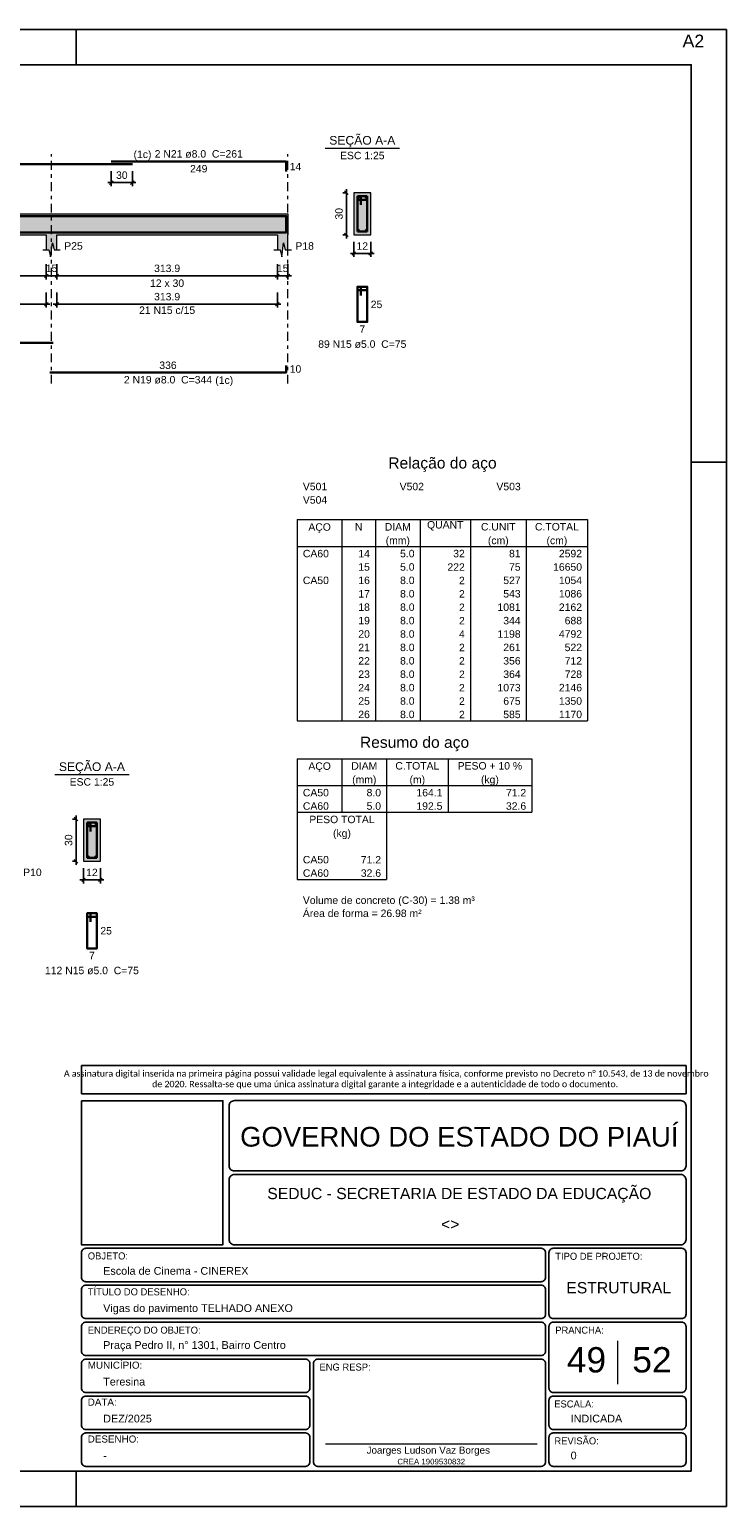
# Model space of a CAD drawing. Header units: millimetres. Extents: x 0 to 59.4, y 0 to 42.
# Tile 4 of 4: x 39.6 to 59.4, y 0 to 42. Entities that reach past the tile are written whole.
import ezdxf

# ---------------------------------------------------------------- set-up
doc = ezdxf.new("R2010")
doc.units = ezdxf.units.MM
doc.header["$MEASUREMENT"] = 0
doc.linetypes.add('DASHDOT', pattern=[2.54, 1.27, -0.635, 0, -0.635])
doc.linetypes.add('NULL', pattern=[0])
doc.layers.get('0').update_dxf_attribs({"lineweight": 18})
for name, color, linetype, lineweight in [('Descrição da armadura', 7, 'Continuous', 0), ('DT-Barras na forma', 2, 'Continuous', 30), ('DT-Barras no corte', 5, 'Continuous', 5), ('DT-Barras rebatidas', 2, 'Continuous', 30), ('DT-Cotas', 9, 'Continuous', 5), ('DT-Forma', 5, 'Continuous', 5), ('DT-Hachura forma vigas', 254, 'Continuous', 5), ('DT-Hachura seção vigas', 254, 'Continuous', 5), ('DT-Pontilhado', 9, 'DASHDOT', 5), ('DT-Relação do aço', 9, 'Continuous', 5), ('DT-Textos', 7, 'Continuous', 5), ('Nível 1', 7, 'Continuous', 0), ('Textos', 7, 'Continuous', 9), ('Textos armaduras', 7, 'Continuous', 0)]:
    doc.layers.add(name, color=color, linetype=linetype, lineweight=lineweight)
for name, color, linetype in [('Pena 01', 1, 'Continuous'), ('SEDUC_MARF', 1, 'Continuous'), ('SEDUC_MARGG', 7, 'Continuous'), ('SEDUC_TXT01', 1, 'Continuous'), ('SEDUC_TXT02', 2, 'Continuous'), ('SEDUC_TXT05', 5, 'Continuous')]:
    doc.layers.add(name, color=color, linetype=linetype)
doc.styles.add('Arial', font='txt')
doc.styles.add('Calibri', font='txt')
doc.styles.add('TwCenMT', font='txt')
doc.dimstyles.new('UM_25.000000', dxfattribs={"dimtxt": 0.18, "dimasz": 0.1, "dimexe": 0.1, "dimexo": 0.2, "dimgap": 0, "dimtad": 1, "dimtih": 1, "dimtoh": 1, "dimdec": 1, "dimlfac": 25, "dimzin": 0, "dimdsep": 46, "dimtxsty": 'Standard', "dimcen": 0.09, "dimdle": 0.1, "dimadec": 1, "dimazin": 2, "dimtfac": 1, "dimtdec": 4, "dimtofl": 0, "dimtmove": 0, "dimatfit": 3, "dimfxl": 1, "dimtolj": 1, "dimarcsym": 0})
doc.dimstyles.new('UM_50.000000', dxfattribs={"dimtxt": 0.18, "dimasz": 0.1, "dimexe": 0.1, "dimexo": 0.2, "dimgap": 0, "dimtad": 1, "dimtih": 1, "dimtoh": 1, "dimdec": 1, "dimlfac": 50, "dimzin": 0, "dimdsep": 46, "dimtxsty": 'Standard', "dimcen": 0.09, "dimdle": 0.1, "dimadec": 1, "dimazin": 2, "dimtfac": 1, "dimtdec": 4, "dimtofl": 0, "dimtmove": 0, "dimatfit": 3, "dimfxl": 1, "dimtolj": 1, "dimarcsym": 0})

# ---------------------------------------------------------------- blocks, each defined once
blk = doc.blocks.new('_Oblique')
at = {"color": 0, "linetype": 'ByBlock', "lineweight": -2}
blk.add_line((-0.5, -0.5), (0.5, 0.5), dxfattribs=at)
blk = doc.blocks.new('*D17')
at = {"layer": 'Defpoints', "color": 0}
for p in [(32.946, 35.526), (40.046, 35.526), (40.046, 34.996)]:
    blk.add_point(p, dxfattribs=at)
at = {"layer": 'DT-Cotas', "color": 0, "lineweight": -2}
for p, q in [((32.946, 35.326), (32.946, 34.896)), ((40.046, 35.326), (40.046, 34.896)), ((32.846, 34.996), (40.146, 34.996))]:
    blk.add_line(p, q, dxfattribs=at)
at = {"layer": 'DT-Cotas', "color": 0, "lineweight": -2, "xscale": 0.1, "yscale": 0.1, "zscale": 0.1, "rotation": 180}
blk.add_blockref('_Oblique', (32.946, 34.996), dxfattribs=at)
at = {"layer": 'DT-Cotas', "color": 0, "lineweight": -2, "xscale": 0.1, "yscale": 0.1, "zscale": 0.1}
blk.add_blockref('_Oblique', (40.046, 34.996), dxfattribs=at)
at = {"layer": 'DT-Cotas', "color": 7, "insert": (36.496, 35.208), "char_height": 0.2118, "attachment_point": 5, "rotation": 0.0057, "style": 'Arial'}
blk.add_mtext('\\A1;355', dxfattribs=at)
blk = doc.blocks.new('*D18')
at = {"layer": 'Defpoints', "color": 0}
for p in [(40.046, 35.526), (40.346, 35.526), (40.346, 34.996)]:
    blk.add_point(p, dxfattribs=at)
at = {"layer": 'DT-Cotas', "color": 0, "lineweight": -2}
for p, q in [((40.046, 35.326), (40.046, 34.896)), ((40.346, 35.326), (40.346, 34.896)), ((39.946, 34.996), (40.446, 34.996))]:
    blk.add_line(p, q, dxfattribs=at)
at = {"layer": 'DT-Cotas', "color": 0, "lineweight": -2, "xscale": 0.1, "yscale": 0.1, "zscale": 0.1, "rotation": 180}
blk.add_blockref('_Oblique', (40.046, 34.996), dxfattribs=at)
at = {"layer": 'DT-Cotas', "color": 0, "lineweight": -2, "xscale": 0.1, "yscale": 0.1, "zscale": 0.1}
blk.add_blockref('_Oblique', (40.346, 34.996), dxfattribs=at)
at = {"layer": 'DT-Cotas', "color": 7, "insert": (40.196, 35.208), "char_height": 0.2118, "attachment_point": 5, "rotation": 0.0057, "style": 'Arial'}
blk.add_mtext('\\A1;15', dxfattribs=at)
blk = doc.blocks.new('*D19')
at = {"layer": 'Defpoints', "color": 0}
for p in [(40.346, 35.526), (46.623, 35.526), (46.623, 34.996)]:
    blk.add_point(p, dxfattribs=at)
at = {"layer": 'DT-Cotas', "color": 0, "lineweight": -2}
for p, q in [((40.346, 35.326), (40.346, 34.896)), ((46.623, 35.326), (46.623, 34.896)), ((40.246, 34.996), (46.723, 34.996))]:
    blk.add_line(p, q, dxfattribs=at)
at = {"layer": 'DT-Cotas', "color": 0, "lineweight": -2, "xscale": 0.1, "yscale": 0.1, "zscale": 0.1, "rotation": 180}
blk.add_blockref('_Oblique', (40.346, 34.996), dxfattribs=at)
at = {"layer": 'DT-Cotas', "color": 0, "lineweight": -2, "xscale": 0.1, "yscale": 0.1, "zscale": 0.1}
blk.add_blockref('_Oblique', (46.623, 34.996), dxfattribs=at)
at = {"layer": 'DT-Cotas', "color": 7, "insert": (43.485, 35.208), "char_height": 0.2118, "attachment_point": 5, "rotation": 0.0057, "style": 'Arial'}
blk.add_mtext('\\A1;313.9', dxfattribs=at)
blk = doc.blocks.new('*D20')
at = {"layer": 'Defpoints', "color": 0}
for p in [(46.623, 35.526), (46.923, 35.526), (46.923, 34.996)]:
    blk.add_point(p, dxfattribs=at)
at = {"layer": 'DT-Cotas', "color": 0, "lineweight": -2}
for p, q in [((46.623, 35.326), (46.623, 34.896)), ((46.923, 35.326), (46.923, 34.896)), ((46.523, 34.996), (47.023, 34.996))]:
    blk.add_line(p, q, dxfattribs=at)
at = {"layer": 'DT-Cotas', "color": 0, "lineweight": -2, "xscale": 0.1, "yscale": 0.1, "zscale": 0.1, "rotation": 180}
blk.add_blockref('_Oblique', (46.623, 34.996), dxfattribs=at)
at = {"layer": 'DT-Cotas', "color": 0, "lineweight": -2, "xscale": 0.1, "yscale": 0.1, "zscale": 0.1}
blk.add_blockref('_Oblique', (46.923, 34.996), dxfattribs=at)
at = {"layer": 'DT-Cotas', "color": 7, "insert": (46.773, 35.208), "char_height": 0.2118, "attachment_point": 5, "rotation": 0.0057, "style": 'Arial'}
blk.add_mtext('\\A1;15', dxfattribs=at)
blk = doc.blocks.new('*D21')
at = {"layer": 'Defpoints', "color": 0}
for p in [(41.896, 38.176), (42.496, 38.176), (42.496, 37.646)]:
    blk.add_point(p, dxfattribs=at)
at = {"layer": 'DT-Cotas', "color": 0, "lineweight": -2}
for p, q in [((41.896, 37.976), (41.896, 37.546)), ((42.496, 37.976), (42.496, 37.546)), ((41.796, 37.646), (42.596, 37.646))]:
    blk.add_line(p, q, dxfattribs=at)
at = {"layer": 'DT-Cotas', "color": 0, "lineweight": -2, "xscale": 0.1, "yscale": 0.1, "zscale": 0.1, "rotation": 180}
blk.add_blockref('_Oblique', (41.896, 37.646), dxfattribs=at)
at = {"layer": 'DT-Cotas', "color": 0, "lineweight": -2, "xscale": 0.1, "yscale": 0.1, "zscale": 0.1}
blk.add_blockref('_Oblique', (42.496, 37.646), dxfattribs=at)
at = {"layer": 'DT-Cotas', "color": 7, "insert": (42.196, 37.858), "char_height": 0.2118, "attachment_point": 5, "rotation": 0.0057, "style": 'Arial'}
blk.add_mtext('\\A1;30', dxfattribs=at)
blk = doc.blocks.new('*D22')
at = {"layer": 'Defpoints', "color": 0}
for p in [(48.586, 37.361), (48.798, 37.361), (48.798, 36.161)]:
    blk.add_point(p, dxfattribs=at)
at = {"layer": 'DT-Cotas', "color": 0, "lineweight": -2}
for p, q in [((48.586, 36.061), (48.586, 37.461)), ((48.598, 37.361), (48.486, 37.361)), ((48.598, 36.161), (48.486, 36.161))]:
    blk.add_line(p, q, dxfattribs=at)
at = {"layer": 'DT-Cotas', "color": 0, "lineweight": -2, "xscale": 0.1, "yscale": 0.1, "zscale": 0.1}
for p, rotation in [((48.586, 37.361), 90), ((48.586, 36.161), 270)]:
    blk.add_blockref('_Oblique', p, dxfattribs=dict(at, rotation=rotation))
at = {"layer": 'DT-Cotas', "color": 7, "insert": (48.375, 36.761), "char_height": 0.2118, "attachment_point": 5, "rotation": 90, "style": 'Arial'}
blk.add_mtext('\\A1;30', dxfattribs=at)
blk = doc.blocks.new('*D23')
at = {"layer": 'Defpoints', "color": 0}
for p in [(48.798, 36.161), (49.278, 36.161), (49.278, 35.632)]:
    blk.add_point(p, dxfattribs=at)
at = {"layer": 'DT-Cotas', "color": 0, "lineweight": -2}
for p, q in [((48.798, 35.961), (48.798, 35.532)), ((49.278, 35.961), (49.278, 35.532)), ((48.698, 35.632), (49.378, 35.632))]:
    blk.add_line(p, q, dxfattribs=at)
at = {"layer": 'DT-Cotas', "color": 0, "lineweight": -2, "xscale": 0.1, "yscale": 0.1, "zscale": 0.1, "rotation": 180}
blk.add_blockref('_Oblique', (48.798, 35.632), dxfattribs=at)
at = {"layer": 'DT-Cotas', "color": 0, "lineweight": -2, "xscale": 0.1, "yscale": 0.1, "zscale": 0.1}
blk.add_blockref('_Oblique', (49.278, 35.632), dxfattribs=at)
at = {"layer": 'DT-Cotas', "color": 7, "insert": (49.038, 35.843), "char_height": 0.2118, "attachment_point": 5, "rotation": 0.0057, "style": 'Arial'}
blk.add_mtext('\\A1;12', dxfattribs=at)
blk = doc.blocks.new('*D26')
at = {"layer": 'Defpoints', "color": 0}
for p in [(32.946, 34.721), (40.046, 34.721), (40.046, 34.191)]:
    blk.add_point(p, dxfattribs=at)
at = {"layer": 'DT-Cotas', "color": 0, "lineweight": -2}
for p, q in [((32.946, 34.521), (32.946, 34.091)), ((40.046, 34.521), (40.046, 34.091)), ((32.846, 34.191), (40.146, 34.191))]:
    blk.add_line(p, q, dxfattribs=at)
at = {"layer": 'DT-Cotas', "color": 0, "lineweight": -2, "xscale": 0.1, "yscale": 0.1, "zscale": 0.1, "rotation": 180}
blk.add_blockref('_Oblique', (32.946, 34.191), dxfattribs=at)
at = {"layer": 'DT-Cotas', "color": 0, "lineweight": -2, "xscale": 0.1, "yscale": 0.1, "zscale": 0.1}
blk.add_blockref('_Oblique', (40.046, 34.191), dxfattribs=at)
at = {"layer": 'DT-Cotas', "color": 7, "insert": (36.496, 34.403), "char_height": 0.2118, "attachment_point": 5, "rotation": 0.0057, "style": 'Arial'}
blk.add_mtext('\\A1;355', dxfattribs=at)
blk = doc.blocks.new('*D27')
at = {"layer": 'Defpoints', "color": 0}
for p in [(40.346, 34.721), (46.623, 34.721), (46.623, 34.191)]:
    blk.add_point(p, dxfattribs=at)
at = {"layer": 'DT-Cotas', "color": 0, "lineweight": -2}
for p, q in [((40.346, 34.521), (40.346, 34.091)), ((46.623, 34.521), (46.623, 34.091)), ((40.246, 34.191), (46.723, 34.191))]:
    blk.add_line(p, q, dxfattribs=at)
at = {"layer": 'DT-Cotas', "color": 0, "lineweight": -2, "xscale": 0.1, "yscale": 0.1, "zscale": 0.1, "rotation": 180}
blk.add_blockref('_Oblique', (40.346, 34.191), dxfattribs=at)
at = {"layer": 'DT-Cotas', "color": 0, "lineweight": -2, "xscale": 0.1, "yscale": 0.1, "zscale": 0.1}
blk.add_blockref('_Oblique', (46.623, 34.191), dxfattribs=at)
at = {"layer": 'DT-Cotas', "color": 7, "insert": (43.485, 34.403), "char_height": 0.2118, "attachment_point": 5, "rotation": 0.0057, "style": 'Arial'}
blk.add_mtext('\\A1;313.9', dxfattribs=at)
blk = doc.blocks.new('*D46')
at = {"layer": 'Defpoints', "color": 0}
for p in [(40.894, 19.548), (41.106, 19.548), (41.106, 18.348)]:
    blk.add_point(p, dxfattribs=at)
at = {"layer": 'DT-Cotas', "color": 0, "lineweight": -2}
for p, q in [((40.906, 19.548), (40.794, 19.548)), ((40.894, 18.248), (40.894, 19.648)), ((40.906, 18.348), (40.794, 18.348))]:
    blk.add_line(p, q, dxfattribs=at)
at = {"layer": 'DT-Cotas', "color": 0, "lineweight": -2, "xscale": 0.1, "yscale": 0.1, "zscale": 0.1}
for p, rotation in [((40.894, 19.548), 90), ((40.894, 18.348), 270)]:
    blk.add_blockref('_Oblique', p, dxfattribs=dict(at, rotation=rotation))
at = {"layer": 'DT-Cotas', "color": 7, "insert": (40.682, 18.948), "char_height": 0.2118, "attachment_point": 5, "rotation": 90, "style": 'Arial'}
blk.add_mtext('\\A1;30', dxfattribs=at)
blk = doc.blocks.new('*D47')
at = {"layer": 'Defpoints', "color": 0}
for p in [(41.106, 18.348), (41.586, 18.348), (41.586, 17.819)]:
    blk.add_point(p, dxfattribs=at)
at = {"layer": 'DT-Cotas', "color": 0, "lineweight": -2}
for p, q in [((41.106, 18.148), (41.106, 17.719)), ((41.586, 18.148), (41.586, 17.719)), ((41.006, 17.819), (41.686, 17.819))]:
    blk.add_line(p, q, dxfattribs=at)
at = {"layer": 'DT-Cotas', "color": 0, "lineweight": -2, "xscale": 0.1, "yscale": 0.1, "zscale": 0.1, "rotation": 180}
blk.add_blockref('_Oblique', (41.106, 17.819), dxfattribs=at)
at = {"layer": 'DT-Cotas', "color": 0, "lineweight": -2, "xscale": 0.1, "yscale": 0.1, "zscale": 0.1}
blk.add_blockref('_Oblique', (41.586, 17.819), dxfattribs=at)
at = {"layer": 'DT-Cotas', "color": 7, "insert": (41.346, 18.03), "char_height": 0.2118, "attachment_point": 5, "rotation": 0.0057, "style": 'Arial'}
blk.add_mtext('\\A1;12', dxfattribs=at)

msp = doc.modelspace()

# ---------------------------------------------------------------- hatches: boundary and pattern name
at = {"layer": 'DT-Hachura forma vigas', "linetype": 'Continuous'}
msp.add_hatch(color=254, dxfattribs=at).paths.add_polyline_path([(46.9231, 35.7374), (46.9231, 36.161), (46.9231, 36.761), (46.6231, 36.761), (40.3459, 36.761), (40.0459, 36.761), (32.9459, 36.761), (32.6459, 36.761), (25.5059, 36.761), (25.0059, 36.761), (19.2329, 36.761), (18.7329, 36.761), (18.7329, 36.161), (18.7329, 35.7374), (18.9079, 35.7374), (18.9579, 35.5374), (19.0079, 35.9374), (19.0579, 35.7374), (19.2329, 35.7374), (19.2329, 36.161), (25.0059, 36.161), (25.0059, 35.7374), (25.1809, 35.7374), (25.2309, 35.5374), (25.2809, 35.9374), (25.3309, 35.7374), (25.5059, 35.7374), (25.5059, 36.161), (32.6459, 36.161), (32.6459, 35.7374), (32.7209, 35.7374), (32.7709, 35.5374), (32.8209, 35.9374), (32.8709, 35.7374), (32.9459, 35.7374), (32.9459, 36.161), (40.0459, 36.161), (40.0459, 35.7374), (40.1209, 35.7374), (40.1709, 35.5374), (40.2209, 35.9374), (40.2709, 35.7374), (40.3459, 35.7374), (40.3459, 36.161), (46.6231, 36.161), (46.6231, 35.7374), (46.6981, 35.7374), (46.7481, 35.5374), (46.7981, 35.9374), (46.8481, 35.7374), (46.9231, 35.7374)])
at = {"layer": 'DT-Hachura seção vigas', "linetype": 'Continuous'}
for points in [[(48.7982, 36.161), (48.7982, 36.161), (49.2782, 36.161), (49.2782, 37.361), (48.7982, 37.361), (48.7982, 36.161)], [(41.1058, 18.3481), (41.1058, 18.3481), (41.5858, 18.3481), (41.5858, 19.5481), (41.1058, 19.5481), (41.1058, 18.3481)]]:
    msp.add_hatch(color=254, dxfattribs=at).paths.add_polyline_path(points)

# ---------------------------------------------------------------- linework, layer by layer
msp.add_line((47.9949, 1.7833), (54.0158, 1.7833))
at = {"layer": 'DT-Barras na forma'}
for p, q in [((48.9982, 37.261), (48.8982, 37.261)), ((48.8982, 37.261), (48.8982, 36.261)), ((49.1782, 37.261), (48.8982, 37.261)), ((48.8982, 37.261), (48.8982, 37.161)), ((48.8982, 37.161), (49.1482, 37.161)), ((48.9982, 37.011), (48.9982, 37.261)), ((49.1782, 36.261), (49.1782, 37.261)), ((48.8982, 36.261), (49.1782, 36.261)), ((41.3058, 19.4481), (41.2058, 19.4481)), ((41.2058, 19.4481), (41.2058, 18.4481)), ((41.4858, 19.4481), (41.2058, 19.4481)), ((41.2058, 19.4481), (41.2058, 19.3481)), ((41.2058, 19.3481), (41.4558, 19.3481)), ((41.3058, 19.1981), (41.3058, 19.4481)), ((41.4858, 18.4481), (41.4858, 19.4481)), ((41.2058, 18.4481), (41.4858, 18.4481))]:
    msp.add_line(p, q, dxfattribs=at)
for points in [[(18.7829, 36.4063), (18.7829, 36.693), (42.4962, 36.693)], [(41.8962, 36.693), (46.8731, 36.693), (46.8731, 36.4063)], [(18.7829, 36.429), (18.7829, 36.229), (40.2459, 36.229)], [(40.1459, 36.229), (46.8731, 36.229), (46.8731, 36.429)]]:
    msp.add_lwpolyline(points, dxfattribs=at)
at = {"layer": 'DT-Barras no corte'}
for centre in [(48.9342, 37.225), (49.1422, 37.225), (48.9342, 36.297), (49.1422, 36.297), (41.2418, 19.4121), (41.4498, 19.4121), (41.2418, 18.4841), (41.4498, 18.4841)]:
    msp.add_circle(centre, 0.016, dxfattribs=at)
at = {"layer": 'DT-Barras rebatidas'}
for points in [[(41.8962, 38.2462), (46.8731, 38.2462), (46.8731, 37.9595)], [(18.7829, 37.8889), (18.7829, 38.1756), (42.4962, 38.1756)], [(48.9982, 34.4343), (48.9982, 34.6843), (48.8982, 34.6843), (48.8982, 33.6843), (49.1782, 33.6843), (49.1782, 34.6843), (48.8982, 34.6843), (48.8982, 34.5843), (49.1482, 34.5843)], [(18.7829, 33.2944), (18.7829, 33.0944), (40.2459, 33.0944)], [(40.1459, 32.2472), (46.8731, 32.2472), (46.8731, 32.4472)], [(41.3058, 16.6214), (41.3058, 16.8714), (41.2058, 16.8714), (41.2058, 15.8714), (41.4858, 15.8714), (41.4858, 16.8714), (41.2058, 16.8714), (41.2058, 16.7714), (41.4558, 16.7714)]]:
    msp.add_lwpolyline(points, dxfattribs=at)
at = {"layer": 'DT-Forma'}
for p, q in [((49.2782, 37.361), (48.7982, 37.361)), ((48.7982, 37.361), (48.7982, 36.161)), ((49.2782, 36.161), (49.2782, 37.361)), ((32.9459, 36.761), (40.0459, 36.761)), ((40.0459, 36.761), (40.3459, 36.761)), ((40.3459, 36.761), (46.6231, 36.761)), ((46.6231, 36.761), (46.9231, 36.761)), ((32.9459, 36.161), (40.0459, 36.161)), ((40.0459, 36.161), (40.0459, 35.7374)), ((40.3459, 35.7374), (40.3459, 36.161)), ((40.3459, 36.161), (46.6231, 36.161)), ((46.6231, 36.161), (46.6231, 35.7374)), ((46.9231, 35.7374), (46.9231, 36.161)), ((48.7982, 36.161), (49.2782, 36.161)), ((39.9459, 35.7374), (40.1209, 35.7374)), ((40.1209, 35.7374), (40.1709, 35.5374)), ((40.1709, 35.5374), (40.2209, 35.9374)), ((40.2209, 35.9374), (40.2709, 35.7374)), ((40.2709, 35.7374), (40.4459, 35.7374)), ((46.5231, 35.7374), (46.6981, 35.7374)), ((46.6981, 35.7374), (46.7481, 35.5374)), ((46.7481, 35.5374), (46.7981, 35.9374)), ((46.7981, 35.9374), (46.8481, 35.7374)), ((46.8481, 35.7374), (47.0231, 35.7374)), ((41.5858, 19.5481), (41.1058, 19.5481)), ((41.1058, 19.5481), (41.1058, 18.3481)), ((41.5858, 18.3481), (41.5858, 19.5481)), ((41.1058, 18.3481), (41.5858, 18.3481))]:
    msp.add_line(p, q, dxfattribs=at)
at = {"layer": 'DT-Forma', "linetype": 'Continuous'}
msp.add_line((46.9231, 36.761), (46.9231, 36.161), dxfattribs=at)
at = {"layer": 'DT-Pontilhado', "ltscale": 0.2}
for p, q in [((40.1959, 31.9295), (40.1959, 38.458)), ((46.9231, 31.9295), (46.9231, 38.458))]:
    msp.add_line(p, q, dxfattribs=at)
at = {"layer": 'DT-Relação do aço', "linetype": 'Continuous'}
for p, q in [((47.1888, 28.0633), (55.449, 28.0633)), ((47.1888, 28.0633), (47.1888, 27.3008)), ((48.4596, 28.0633), (48.4596, 27.3008)), ((49.4127, 28.0633), (49.4127, 27.3008)), ((50.6835, 28.0633), (50.6835, 27.3008)), ((52.1131, 28.0633), (52.1131, 27.3008)), ((53.7016, 28.0633), (53.7016, 27.3008)), ((55.449, 28.0633), (55.449, 27.3008)), ((47.1888, 27.3008), (55.449, 27.3008)), ((47.1888, 27.3008), (47.1888, 22.3447)), ((48.4596, 27.3008), (48.4596, 22.3447)), ((49.4127, 27.3008), (49.4127, 22.3447)), ((50.6835, 27.3008), (50.6835, 22.3447)), ((52.1131, 27.3008), (52.1131, 22.3447)), ((53.7016, 27.3008), (53.7016, 22.3447)), ((55.449, 27.3008), (55.449, 22.3447)), ((47.1888, 22.3447), (55.449, 22.3447)), ((47.1888, 21.2645), (53.8605, 21.2645)), ((47.1888, 21.2645), (47.1888, 20.5021)), ((48.4596, 21.2645), (48.4596, 20.5021)), ((49.7304, 21.2645), (49.7304, 20.5021)), ((51.4777, 21.2645), (51.4777, 20.5021)), ((53.8605, 21.2645), (53.8605, 20.5021)), ((47.1888, 20.5021), (53.8605, 20.5021)), ((47.1888, 20.5021), (47.1888, 19.7396)), ((48.4596, 20.5021), (48.4596, 19.7396)), ((49.7304, 20.5021), (49.7304, 19.7396)), ((51.4777, 20.5021), (51.4777, 19.7396)), ((53.8605, 20.5021), (53.8605, 19.7396)), ((47.1888, 19.7396), (53.8605, 19.7396)), ((47.1888, 19.7396), (47.1888, 18.5959)), ((49.7304, 19.7396), (49.7304, 18.5959)), ((47.1888, 18.5959), (47.1888, 17.8334)), ((49.7304, 18.5959), (49.7304, 17.8334)), ((47.1888, 17.8334), (49.7304, 17.8334))]:
    msp.add_line(p, q, dxfattribs=at)
at = {"layer": 'DT-Textos'}
for p, q in [((47.9792, 38.6259), (50.0972, 38.6259)), ((40.2868, 20.813), (42.4048, 20.813))]:
    msp.add_line(p, q, dxfattribs=at)
at = {"layer": 'Nível 1'}
msp.add_line((56.2985, 4.7126), (56.2985, 3.4818), dxfattribs=at)
at = {"layer": 'Pena 01'}
for p, q in [((41.0485, 12.5362), (58.256, 12.5362)), ((41.0485, 12.5362), (41.0485, 11.7382)), ((58.256, 12.5362), (58.256, 11.7382)), ((41.0485, 11.7382), (58.256, 11.7382))]:
    msp.add_line(p, q, dxfattribs=at)
at = {"layer": 'SEDUC_MARF'}
for p, q in [((40.9, 42), (40.9, 41)), ((58.4, 29.7), (59.4, 29.7)), ((40.9, 1), (40.9, 0))]:
    msp.add_line(p, q, dxfattribs=at)
for points in [[(59.4, 42), (0, 42), (0, 0), (59.4, 0)], [(41.0485, 11.5382), (45.0732, 11.5382), (45.0732, 7.4409), (41.0485, 7.4409)]]:
    msp.add_lwpolyline(points, close=True, dxfattribs=at)
for points in [[(45.3985, 9.5409), (58.0985, 9.5409, 0.4142136), (58.2485, 9.6909), (58.2485, 9.6909), (58.2485, 11.3909, 0.4142136), (58.0985, 11.5409), (58.0985, 11.5409), (45.3985, 11.5409, 0.4142136), (45.2485, 11.3909), (45.2485, 11.3909), (45.2485, 9.6909, 0.4142136), (45.3985, 9.5409), (45.3985, 9.5409)], [(45.3985, 7.4409), (58.0985, 7.4409, 0.4142136), (58.2485, 7.5909), (58.2485, 7.5909), (58.2485, 9.2909, 0.4142136), (58.0985, 9.4409), (58.0985, 9.4409), (45.3985, 9.4409, 0.4142136), (45.2485, 9.2909), (45.2485, 9.2909), (45.2485, 7.5909, 0.4142136), (45.3985, 7.4409), (45.3985, 7.4409)], [(41.1735, 7.3409), (54.1235, 7.3409, -0.4142136), (54.2485, 7.2159), (54.2485, 7.2159), (54.2485, 6.5159, -0.4142136), (54.1235, 6.3909), (54.1235, 6.3909), (41.1735, 6.3909, -0.4142136), (41.0485, 6.5159), (41.0485, 6.5159), (41.0485, 7.2159, -0.4142136), (41.1735, 7.3409), (41.1735, 7.3409)], [(54.4735, 5.3409), (58.1235, 5.3409, 0.4142136), (58.2485, 5.4659), (58.2485, 5.4659), (58.2485, 7.2159, 0.4142136), (58.1235, 7.3409), (58.1235, 7.3409), (54.4735, 7.3409, 0.4142136), (54.3485, 7.2159), (54.3485, 7.2159), (54.3485, 5.4659, 0.4142136), (54.4735, 5.3409), (54.4735, 5.3409)], [(41.1735, 6.2909), (54.1235, 6.2909, -0.4142136), (54.2485, 6.1659), (54.2485, 6.1659), (54.2485, 5.4659, -0.4142136), (54.1235, 5.3409), (54.1235, 5.3409), (41.1735, 5.3409, -0.4142136), (41.0485, 5.4659), (41.0485, 5.4659), (41.0485, 6.1659, -0.4142136), (41.1735, 6.2909), (41.1735, 6.2909)], [(41.1735, 5.2409), (54.1235, 5.2409, -0.4142136), (54.2485, 5.1159), (54.2485, 5.1159), (54.2485, 4.4159, -0.4142136), (54.1235, 4.2909), (54.1235, 4.2909), (41.1735, 4.2909, -0.4142136), (41.0485, 4.4159), (41.0485, 4.4159), (41.0485, 5.1159, -0.4142136), (41.1735, 5.2409), (41.1735, 5.2409)], [(54.4735, 3.2409), (58.1235, 3.2409, 0.4142136), (58.2485, 3.3659), (58.2485, 3.3659), (58.2485, 5.1159, 0.4142136), (58.1235, 5.2409), (58.1235, 5.2409), (54.4735, 5.2409, 0.4142136), (54.3485, 5.1159), (54.3485, 5.1159), (54.3485, 3.3659, 0.4142136), (54.4735, 3.2409), (54.4735, 3.2409)], [(41.1735, 4.1909), (47.4235, 4.1909, -0.4142136), (47.5485, 4.0659), (47.5485, 4.0659), (47.5485, 3.3659, -0.4142136), (47.4235, 3.2409), (47.4235, 3.2409), (41.1735, 3.2409, -0.4142136), (41.0485, 3.3659), (41.0485, 3.3659), (41.0485, 4.0659, -0.4142136), (41.1735, 4.1909), (41.1735, 4.1909)], [(47.7735, 4.1909), (54.1235, 4.1909, -0.4142136), (54.2485, 4.0659), (54.2485, 4.0659), (54.2485, 1.2659, -0.4142136), (54.1235, 1.1409), (54.1235, 1.1409), (47.7735, 1.1409, -0.4142136), (47.6485, 1.2659), (47.6485, 1.2659), (47.6485, 4.0659, -0.4142136), (47.7735, 4.1909), (47.7735, 4.1909)], [(41.1735, 3.1409), (47.4235, 3.1409, -0.4142136), (47.5485, 3.0159), (47.5485, 3.0159), (47.5485, 2.3159, -0.4142136), (47.4235, 2.1909), (47.4235, 2.1909), (41.1735, 2.1909, -0.4142136), (41.0485, 2.3159), (41.0485, 2.3159), (41.0485, 3.0159, -0.4142136), (41.1735, 3.1409), (41.1735, 3.1409)], [(54.4735, 3.1409), (58.1235, 3.1409, -0.4142136), (58.2485, 3.0159), (58.2485, 3.0159), (58.2485, 2.3159, -0.4142136), (58.1235, 2.1909), (58.1235, 2.1909), (54.4735, 2.1909, -0.4142136), (54.3485, 2.3159), (54.3485, 2.3159), (54.3485, 3.0159, -0.4142136), (54.4735, 3.1409), (54.4735, 3.1409)], [(41.1735, 2.0909), (47.4235, 2.0909, -0.4142136), (47.5485, 1.9659), (47.5485, 1.9659), (47.5485, 1.2659, -0.4142136), (47.4235, 1.1409), (47.4235, 1.1409), (41.1735, 1.1409, -0.4142136), (41.0485, 1.2659), (41.0485, 1.2659), (41.0485, 1.9659, -0.4142136), (41.1735, 2.0909), (41.1735, 2.0909)], [(54.4735, 2.0909), (58.1235, 2.0909, -0.4142136), (58.2485, 1.9659), (58.2485, 1.9659), (58.2485, 1.2659, -0.4142136), (58.1235, 1.1409), (58.1235, 1.1409), (54.4735, 1.1409, -0.4142136), (54.3485, 1.2659), (54.3485, 1.2659), (54.3485, 1.9659, -0.4142136), (54.4735, 2.0909), (54.4735, 2.0909)]]:
    msp.add_lwpolyline(points, format="xyb", dxfattribs=at)
at = {"layer": 'SEDUC_MARGG'}
msp.add_lwpolyline([(58.4, 1), (58.4, 41), (2.5, 41), (2.5, 1), (58.4, 1)], dxfattribs=at)

# ---------------------------------------------------------------- texts
at = {"layer": 'Defpoints', "linetype": 'NULL', "insert": (58.1506, 41.855), "char_height": 0.36, "width": 3.634024, "attachment_point": 1, "line_spacing_factor": 0.9, "style": 'Arial'}
msp.add_mtext('A2', dxfattribs=at)
at = {"layer": 'Descrição da armadura', "linetype": 'NULL', "char_height": 0.2118, "attachment_point": 8, "line_spacing_factor": 0.9, "style": 'Arial'}
for s, insert, width in [('2 N21 ø8.0  C=261', (44.3851, 38.3525), 4.916973), ('21 N15 c/15', (43.4845, 33.9096), 3.127695), ('89 N15 ø5.0  C=75', (49.0381, 32.9435), 4.916973), ('2 N19 ø8.0  C=344', (43.5091, 31.9295), 4.916973), ('112 N15 ø5.0  C=75', (41.3456, 15.1306), 5.239541)]:
    msp.add_mtext(s, dxfattribs=dict(at, insert=insert, width=width))
at = {"layer": 'DT-Relação do aço', "color": 7, "linetype": 'NULL', "line_spacing_factor": 0.9, "style": 'Arial'}
for s, insert, char_height, width, attachment_point in [('Relação do aço', (51.3189, 29.4188), 0.3177, 6.115312, 8), ('V501', (47.3476, 28.8957), 0.2118, 1.354561, 7), ('V502', (50.101, 28.8957), 0.2118, 1.354561, 7), ('V503', (52.8544, 28.8957), 0.2118, 1.354561, 7), ('V504', (47.3476, 28.5144), 0.2118, 1.354561, 7), ('AÇO', (47.8242, 27.6821), 0.2118, 1.256855, 8), ('N', (48.9361, 27.752), 0.2118, 0.418857, 8), ('DIAM', (50.0481, 27.752), 0.2118, 1.45, 8), ('QUANT', (51.3983, 27.752), 0.2118, 2.03, 8), ('C.UNIT', (52.9074, 27.752), 0.2118, 1.933145, 8), ('C.TOTAL', (54.5753, 27.752), 0.2118, 2.449141, 8), ('(mm)', (50.0481, 27.3008), 0.2118, 1.352578, 8), ('(cm)', (52.9074, 27.3008), 0.2118, 1.159434, 8), ('(cm)', (54.5753, 27.3008), 0.2118, 1.159434, 8), ('CA60', (47.3476, 26.9895), 0.2118, 1.45085, 7), ('14', (49.2538, 26.9895), 0.2118, 0.645137, 9), ('15', (49.2538, 26.6082), 0.2118, 0.645137, 9), ('5.0', (50.5246, 26.9895), 0.2118, 0.806279, 9), ('5.0', (50.5246, 26.6082), 0.2118, 0.806279, 9), ('222', (51.9543, 26.6082), 0.2118, 0.967705, 9), ('32', (51.9543, 26.9895), 0.2118, 0.645137, 9), ('81', (53.5428, 26.9895), 0.2118, 0.645137, 9), ('75', (53.5428, 26.6082), 0.2118, 0.645137, 9), ('16650', (55.2901, 26.6082), 0.2118, 1.612842, 9), ('2592', (55.2901, 26.9895), 0.2118, 1.290273, 9), ('CA50', (47.3476, 26.227), 0.2118, 1.45085, 7), ('16', (49.2538, 26.227), 0.2118, 0.645137, 9), ('8.0', (50.5246, 26.227), 0.2118, 0.806279, 9), ('2', (51.9543, 26.227), 0.2118, 0.322568, 9), ('527', (53.5428, 26.227), 0.2118, 0.967705, 9), ('1054', (55.2901, 26.227), 0.2118, 1.290273, 9), ('17', (49.2538, 25.8458), 0.2118, 0.645137, 9), ('8.0', (50.5246, 25.8458), 0.2118, 0.806279, 9), ('2', (51.9543, 25.8458), 0.2118, 0.322568, 9), ('543', (53.5428, 25.8458), 0.2118, 0.967705, 9), ('1086', (55.2901, 25.8458), 0.2118, 1.290273, 9), ('18', (49.2538, 25.4645), 0.2118, 0.645137, 9), ('8.0', (50.5246, 25.4645), 0.2118, 0.806279, 9), ('2', (51.9543, 25.4645), 0.2118, 0.322568, 9), ('1081', (53.5428, 25.4645), 0.2118, 1.290273, 9), ('2162', (55.2901, 25.4645), 0.2118, 1.290273, 9), ('19', (49.2538, 25.0833), 0.2118, 0.645137, 9), ('8.0', (50.5246, 25.0833), 0.2118, 0.806279, 9), ('2', (51.9543, 25.0833), 0.2118, 0.322568, 9), ('344', (53.5428, 25.0833), 0.2118, 0.967705, 9), ('688', (55.2901, 25.0833), 0.2118, 0.967705, 9), ('20', (49.2538, 24.702), 0.2118, 0.645137, 9), ('8.0', (50.5246, 24.702), 0.2118, 0.806279, 9), ('4', (51.9543, 24.702), 0.2118, 0.322568, 9), ('1198', (53.5428, 24.702), 0.2118, 1.290273, 9), ('4792', (55.2901, 24.702), 0.2118, 1.290273, 9), ('21', (49.2538, 24.3208), 0.2118, 0.645137, 9), ('8.0', (50.5246, 24.3208), 0.2118, 0.806279, 9), ('2', (51.9543, 24.3208), 0.2118, 0.322568, 9), ('261', (53.5428, 24.3208), 0.2118, 0.967705, 9), ('522', (55.2901, 24.3208), 0.2118, 0.967705, 9), ('22', (49.2538, 23.9396), 0.2118, 0.645137, 9), ('8.0', (50.5246, 23.9396), 0.2118, 0.806279, 9), ('2', (51.9543, 23.9396), 0.2118, 0.322568, 9), ('356', (53.5428, 23.9396), 0.2118, 0.967705, 9), ('712', (55.2901, 23.9396), 0.2118, 0.967705, 9), ('23', (49.2538, 23.5583), 0.2118, 0.645137, 9), ('8.0', (50.5246, 23.5583), 0.2118, 0.806279, 9), ('2', (51.9543, 23.5583), 0.2118, 0.322568, 9), ('364', (53.5428, 23.5583), 0.2118, 0.967705, 9), ('728', (55.2901, 23.5583), 0.2118, 0.967705, 9), ('24', (49.2538, 23.1771), 0.2118, 0.645137, 9), ('8.0', (50.5246, 23.1771), 0.2118, 0.806279, 9), ('2', (51.9543, 23.1771), 0.2118, 0.322568, 9), ('1073', (53.5428, 23.1771), 0.2118, 1.290273, 9), ('2146', (55.2901, 23.1771), 0.2118, 1.290273, 9), ('25', (49.2538, 22.7958), 0.2118, 0.645137, 9), ('26', (49.2538, 22.4146), 0.2118, 0.645137, 9), ('8.0', (50.5246, 22.7958), 0.2118, 0.806279, 9), ('8.0', (50.5246, 22.4146), 0.2118, 0.806279, 9), ('2', (51.9543, 22.7958), 0.2118, 0.322568, 9), ('2', (51.9543, 22.4146), 0.2118, 0.322568, 9), ('585', (53.5428, 22.4146), 0.2118, 0.967705, 9), ('675', (53.5428, 22.7958), 0.2118, 0.967705, 9), ('1350', (55.2901, 22.7958), 0.2118, 1.290273, 9), ('1170', (55.2901, 22.4146), 0.2118, 1.290273, 9), ('Resumo do aço', (50.5246, 21.4763), 0.3177, 6.163437, 8), ('AÇO', (47.8242, 20.8833), 0.2118, 1.256855, 8), ('DIAM', (49.095, 20.9532), 0.2118, 1.45, 8), ('C.TOTAL', (50.604, 20.9532), 0.2118, 2.449141, 8), ('PESO + 10 %', (52.6691, 20.9532), 0.2118, 3.594697, 8), ('(mm)', (49.095, 20.5021), 0.2118, 1.352578, 8), ('(m)', (50.604, 20.5021), 0.2118, 0.869434, 8), ('(kg)', (52.6691, 20.5021), 0.2118, 0.998857, 8), ('CA50', (47.3476, 20.1907), 0.2118, 1.45085, 7), ('8.0', (49.5715, 20.1907), 0.2118, 0.806279, 9), ('164.1', (51.3189, 20.1907), 0.2118, 1.451416, 9), ('71.2', (53.7016, 20.1907), 0.2118, 1.128848, 9), ('CA60', (47.3476, 19.8095), 0.2118, 1.45085, 7), ('5.0', (49.5715, 19.8095), 0.2118, 0.806279, 9), ('192.5', (51.3189, 19.8095), 0.2118, 1.451416, 9), ('32.6', (53.7016, 19.8095), 0.2118, 1.128848, 9), ('PESO TOTAL', (48.4596, 19.4282), 0.2118, 3.641992, 8), ('(kg)', (48.4596, 18.9771), 0.2118, 0.998857, 8), ('CA50', (47.3476, 18.2845), 0.2118, 1.45085, 7), ('71.2', (49.5715, 18.2845), 0.2118, 1.128848, 9), ('CA60', (47.3476, 17.9033), 0.2118, 1.45085, 7), ('32.6', (49.5715, 17.9033), 0.2118, 1.128848, 9), ('Volume de concreto (C-30) = 1.38 m³', (47.3476, 17.0709), 0.2118, 9.590391, 7), ('Área de forma = 26.98 m²', (47.3476, 16.7595), 0.2118, 6.624971, 7)]:
    msp.add_mtext(s, dxfattribs=dict(at, insert=insert, char_height=char_height, width=width, attachment_point=attachment_point))
at = {"layer": 'DT-Textos', "linetype": 'NULL', "line_spacing_factor": 0.798, "style": 'Arial'}
for s, insert, char_height, width, attachment_point in [('SEÇÃO A-A', (49.0381, 38.6506), 0.2471, 3.812061, 8), ('(1c)', (43.0391, 38.2826), 0.2118, 0.998857, 9), ('ESC 1:25', (49.0381, 38.3085), 0.2118, 2.482559, 8), ('P25', (40.5581, 35.7375), 0.2118, 1.031992, 7), ('P18', (47.1351, 35.7375), 0.2118, 1.031992, 7), ('12 x 30', (43.4841, 34.6785), 0.2118, 1.902559, 8), ('(1c)', (44.8551, 31.8596), 0.2118, 0.998857, 7), ('SEÇÃO A-A', (41.3456, 20.8377), 0.2471, 3.812061, 8), ('ESC 1:25', (41.3456, 20.4956), 0.2118, 2.482559, 8), ('P10', (39.3896, 17.9246), 0.2118, 1.031992, 7)]:
    msp.add_mtext(s, dxfattribs=dict(at, insert=insert, char_height=char_height, width=width, attachment_point=attachment_point))
at = {"layer": 'Pena 01', "color": 3, "linetype": 'NULL', "insert": (49.6883, 12.1392), "char_height": 0.1803712, "width": 18.645941, "attachment_point": 5, "style": 'Calibri'}
msp.add_mtext(' A assinatura digital inserida na primeira página possui validade legal equivalente à assinatura física, conforme previsto no Decreto n%%d 10.543, de 13 de novembro de 2020. Ressalta-se que uma única assinatura digital garante a integridade e a autenticidade de todo o documento.', dxfattribs=at)
at = {"layer": 'SEDUC_TXT01', "linetype": 'NULL', "char_height": 0.2, "width": 17.8054, "attachment_point": 1}
for s, insert, style in [('OBJETO:', (41.2279, 7.2243), 'TwCenMT'), ('TIPO DE PROJETO:', (54.5279, 7.2148), 'TwCenMT'), ('TÍTULO DO DESENHO:', (41.2279, 6.2035), 'TwCenMT'), ('ENDEREÇO DO OBJETO:', (41.2279, 5.1148), 'TwCenMT'), ('PRANCHA:', (54.5279, 5.1148), 'TwCenMT'), ('MUNICÍPIO:', (41.2273, 4.118), 'Arial'), ('ENG RESP:', (47.8193, 4.0648), 'TwCenMT'), ('DATA:', (41.2273, 3.068), 'Arial'), ('ESCALA:', (54.4989, 3.0148), 'TwCenMT'), ('DESENHO:', (41.2273, 2.018), 'Arial'), ('REVISÃO:', (54.5039, 1.9648), 'TwCenMT')]:
    msp.add_mtext(s, dxfattribs=dict(at, insert=insert, style=style))
at = {"layer": 'SEDUC_TXT02', "linetype": 'NULL', "attachment_point": 8, "line_spacing_factor": 0.9, "style": 'Arial'}
for s, insert, char_height, width in [('SEDUC - SECRETARIA DE ESTADO DA EDUCAÇÃO ', (51.7985, 8.6409), 0.32, 21.758945), ('Joarges Ludson Vaz Borges', (50.9158, 1.4409), 0.2, 7.035547), ('CREA 1909530832', (51, 1.1937), 0.16, 3.791777)]:
    msp.add_mtext(s, dxfattribs=dict(at, insert=insert, char_height=char_height, width=width))
at = {"layer": 'SEDUC_TXT05', "linetype": 'NULL', "insert": (51.7985, 10.2257), "char_height": 0.56, "width": 24.876973, "attachment_point": 8, "line_spacing_factor": 0.9, "style": 'Arial'}
msp.add_mtext('GOVERNO DO ESTADO DO PIAUÍ', dxfattribs=at)
at = {"layer": 'Textos', "linetype": 'NULL', "line_spacing_factor": 0.9, "style": 'Arial'}
for s, insert, char_height, width, attachment_point in [('<>', (51.541, 7.868), 0.32, 1.067813, 8), ('Escola de Cinema - CINEREX', (41.6656, 6.586), 0.22, 8.109531, 7), ('ESTRUTURAL', (56.3329, 6.0552), 0.32, 5.907383, 8), ('Vigas do pavimento TELHADO ANEXO', (41.6656, 5.4634), 0.22, 10.577793, 7), ('Praça Pedro II, n%%d 1301, Bairro Centro', (41.6656, 4.4134), 0.22, 10.164414, 7), ('49', (55.4166, 3.8004), 0.72, 2.264609, 8), ('52', (57.2803, 3.8004), 0.72, 2.264609, 8), ('Teresina', (41.6656, 3.436), 0.22, 2.374375, 7), ('DEZ/2025', (41.6656, 2.386), 0.22, 2.741465, 7), ('INDICADA', (54.9656, 2.386), 0.22, 2.906992, 7), ('-', (41.6656, 1.336), 0.22, 0.239805, 7), ('0', (54.9656, 1.336), 0.22, 0.373691, 7)]:
    msp.add_mtext(s, dxfattribs=dict(at, insert=insert, char_height=char_height, width=width, attachment_point=attachment_point))
at = {"layer": 'Textos armaduras', "linetype": 'NULL', "char_height": 0.2118, "line_spacing_factor": 0.9, "style": 'Arial'}
for s, insert, width, attachment_point in [('249', (44.3847, 38.1489), 1.367705, 2), ('14', (46.9731, 38.2088), 1.045137, 1), ('25', (49.2782, 34.2902), 1.045137, 1), ('7', (49.0382, 33.587), 0.722568, 2), ('336', (43.5095, 32.3445), 1.367705, 8), ('10', (46.9731, 32.4531), 1.045137, 1), ('25', (41.5858, 16.4773), 1.045137, 1), ('7', (41.3458, 15.7741), 0.722568, 2)]:
    msp.add_mtext(s, dxfattribs=dict(at, insert=insert, width=width, attachment_point=attachment_point))

# ---------------------------------------------------------------- dimensions: what is measured, and where the dimension line sits
at = {"layer": 'DT-Cotas'}
for base, p1, p2, dimstyle, override, picture, middle in [((42.4962, 37.6461), (41.8962, 38.1756), (42.4962, 38.1756), 'UM_50.000000', {"dimtxt": 0.2118, "dimasz": 0.1, "dimexe": 0.1, "dimexo": 0.2, "dimtad": 1, "dimtih": 0, "dimtoh": 0, "dimdec": 1, "dimlfac": 50, "dimzin": 8, "dimtxsty": 'Arial', "dimblk": 'Oblique', "dimblk1": 'Oblique', "dimblk2": 'Oblique', "dimsah": 1, "dimdle": 0.1, "dimse1": 0, "dimse2": 0, "dimclrt": 7, "dimadec": 1, "dimazin": 3, "dimtmove": 2, "dimldrblk": 'Oblique'}, '*D21', (42.1962, 37.8579)), ((49.2782, 35.6315), (48.7982, 36.161), (49.2782, 36.161), 'UM_25.000000', {"dimtxt": 0.2118, "dimasz": 0.1, "dimexe": 0.1, "dimexo": 0.2, "dimtad": 1, "dimtih": 0, "dimtoh": 0, "dimdec": 1, "dimlfac": 25, "dimzin": 8, "dimtxsty": 'Arial', "dimblk": 'Oblique', "dimblk1": 'Oblique', "dimblk2": 'Oblique', "dimsah": 1, "dimdle": 0.1, "dimse1": 0, "dimse2": 0, "dimclrt": 7, "dimadec": 1, "dimazin": 3, "dimtmove": 2, "dimldrblk": 'Oblique'}, '*D23', (49.0382, 35.8433)), ((40.0459, 34.9961), (32.9459, 35.5256), (40.0459, 35.5256), 'UM_50.000000', {"dimtxt": 0.2118, "dimasz": 0.1, "dimexe": 0.1, "dimexo": 0.2, "dimtad": 1, "dimtih": 0, "dimtoh": 0, "dimdec": 1, "dimlfac": 50, "dimzin": 8, "dimtxsty": 'Arial', "dimblk": 'Oblique', "dimblk1": 'Oblique', "dimblk2": 'Oblique', "dimsah": 1, "dimdle": 0.1, "dimse1": 0, "dimse2": 0, "dimclrt": 7, "dimadec": 1, "dimazin": 3, "dimtmove": 2, "dimldrblk": 'Oblique'}, '*D17', (36.4959, 35.2079)), ((40.3459, 34.9961), (40.0459, 35.5256), (40.3459, 35.5256), 'UM_50.000000', {"dimtxt": 0.2118, "dimasz": 0.1, "dimexe": 0.1, "dimexo": 0.2, "dimtad": 1, "dimtih": 0, "dimtoh": 0, "dimdec": 1, "dimlfac": 50, "dimzin": 8, "dimtxsty": 'Arial', "dimblk": 'Oblique', "dimblk1": 'Oblique', "dimblk2": 'Oblique', "dimsah": 1, "dimdle": 0.1, "dimse1": 0, "dimse2": 0, "dimclrt": 7, "dimadec": 1, "dimazin": 3, "dimtmove": 2, "dimldrblk": 'Oblique'}, '*D18', (40.1959, 35.2079)), ((46.6231, 34.9961), (40.3459, 35.5256), (46.6231, 35.5256), 'UM_50.000000', {"dimtxt": 0.2118, "dimasz": 0.1, "dimexe": 0.1, "dimexo": 0.2, "dimtad": 1, "dimtih": 0, "dimtoh": 0, "dimdec": 1, "dimlfac": 50, "dimzin": 8, "dimtxsty": 'Arial', "dimblk": 'Oblique', "dimblk1": 'Oblique', "dimblk2": 'Oblique', "dimsah": 1, "dimdle": 0.1, "dimse1": 0, "dimse2": 0, "dimclrt": 7, "dimadec": 1, "dimazin": 3, "dimtmove": 2, "dimldrblk": 'Oblique'}, '*D19', (43.4845, 35.2079)), ((46.9231, 34.9961), (46.6231, 35.5256), (46.9231, 35.5256), 'UM_50.000000', {"dimtxt": 0.2118, "dimasz": 0.1, "dimexe": 0.1, "dimexo": 0.2, "dimtad": 1, "dimtih": 0, "dimtoh": 0, "dimdec": 1, "dimlfac": 50, "dimzin": 8, "dimtxsty": 'Arial', "dimblk": 'Oblique', "dimblk1": 'Oblique', "dimblk2": 'Oblique', "dimsah": 1, "dimdle": 0.1, "dimse1": 0, "dimse2": 0, "dimclrt": 7, "dimadec": 1, "dimazin": 3, "dimtmove": 2, "dimldrblk": 'Oblique'}, '*D20', (46.7731, 35.2079)), ((40.0459, 34.1913), (32.9459, 34.7208), (40.0459, 34.7208), 'UM_50.000000', {"dimtxt": 0.2118, "dimasz": 0.1, "dimexe": 0.1, "dimexo": 0.2, "dimtad": 1, "dimtih": 0, "dimtoh": 0, "dimdec": 1, "dimlfac": 50, "dimzin": 8, "dimtxsty": 'Arial', "dimblk": 'Oblique', "dimblk1": 'Oblique', "dimblk2": 'Oblique', "dimsah": 1, "dimdle": 0.1, "dimse1": 0, "dimse2": 0, "dimclrt": 7, "dimadec": 1, "dimazin": 3, "dimtmove": 2, "dimldrblk": 'Oblique'}, '*D26', (36.4959, 34.4031)), ((46.6231, 34.1913), (40.3459, 34.7208), (46.6231, 34.7208), 'UM_50.000000', {"dimtxt": 0.2118, "dimasz": 0.1, "dimexe": 0.1, "dimexo": 0.2, "dimtad": 1, "dimtih": 0, "dimtoh": 0, "dimdec": 1, "dimlfac": 50, "dimzin": 8, "dimtxsty": 'Arial', "dimblk": 'Oblique', "dimblk1": 'Oblique', "dimblk2": 'Oblique', "dimsah": 1, "dimdle": 0.1, "dimse1": 0, "dimse2": 0, "dimclrt": 7, "dimadec": 1, "dimazin": 3, "dimtmove": 2, "dimldrblk": 'Oblique'}, '*D27', (43.4845, 34.4031)), ((41.5858, 17.8186), (41.1058, 18.3481), (41.5858, 18.3481), 'UM_25.000000', {"dimtxt": 0.2118, "dimasz": 0.1, "dimexe": 0.1, "dimexo": 0.2, "dimtad": 1, "dimtih": 0, "dimtoh": 0, "dimdec": 1, "dimlfac": 25, "dimzin": 8, "dimtxsty": 'Arial', "dimblk": 'Oblique', "dimblk1": 'Oblique', "dimblk2": 'Oblique', "dimsah": 1, "dimdle": 0.1, "dimse1": 0, "dimse2": 0, "dimclrt": 7, "dimadec": 1, "dimazin": 3, "dimtmove": 2, "dimldrblk": 'Oblique'}, '*D47', (41.3458, 18.0304))]:
    dim = msp.add_linear_dim(base=base, p1=p1, p2=p2, dimstyle=dimstyle, override=override, dxfattribs=at)
    dim.commit()
    dim.dimension.update_dxf_attribs({"geometry": picture, "text_midpoint": middle, "dimtype": 160, "text_rotation": 0.00573})
for base, p1, p2, picture, middle in [((48.5864, 37.361), (48.7982, 36.161), (48.7982, 37.361), '*D22', (48.3746, 36.761)), ((40.894, 19.5481), (41.1058, 18.3481), (41.1058, 19.5481), '*D46', (40.6822, 18.9481))]:
    dim = msp.add_linear_dim(base=base, p1=p1, p2=p2, angle=90, dimstyle='UM_25.000000', override={"dimtxt": 0.2118, "dimasz": 0.1, "dimexe": 0.1, "dimexo": 0.2, "dimtad": 1, "dimtih": 0, "dimtoh": 0, "dimdec": 1, "dimlfac": 25, "dimzin": 8, "dimtxsty": 'Arial', "dimblk": 'Oblique', "dimblk1": 'Oblique', "dimblk2": 'Oblique', "dimsah": 1, "dimdle": 0.1, "dimse1": 0, "dimse2": 0, "dimclrt": 7, "dimadec": 1, "dimazin": 3, "dimtmove": 2, "dimldrblk": 'Oblique'}, dxfattribs=at)
    dim.commit()
    dim.dimension.update_dxf_attribs({"geometry": picture, "text_midpoint": middle, "dimtype": 160, "text_rotation": 90})

doc.saveas('drawing.dxf')
